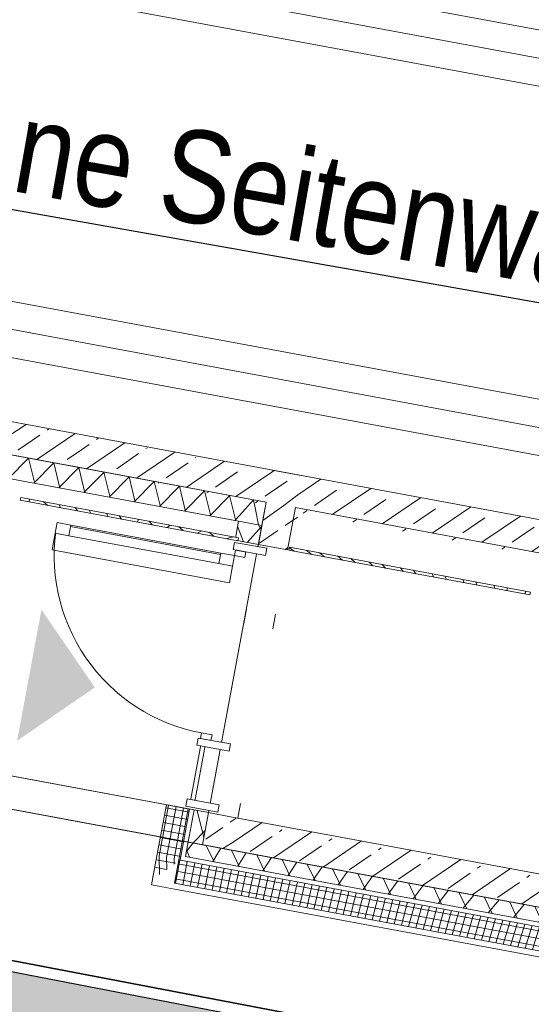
# Model space of a CAD drawing. Header units: metres. Extents: x 0 to 60282398, y -11592309 to 5708004.
# Tile 101 of 136: x 32353375.93 to 32353379.39, y 5707900.83 to 5707907.47. Entities that reach past the tile are written whole.
import ezdxf
from ezdxf import colors
from ezdxf.entities.mleader import LeaderData, LeaderLine
from ezdxf.math import Vec2, Vec3

# ---------------------------------------------------------------- set-up
doc = ezdxf.new("R2010")
doc.units = ezdxf.units.M
doc.header["$LTSCALE"] = 0.75
doc.set_wipeout_variables(frame=1)
doc.linetypes.add('10417023$0$#9_Achse', pattern=[1.6, 0.00254, -1.59746])
doc.layers.get('0').update_dxf_attribs({"linetype": 'CONTINUOUS'})
doc.layers.add('10414946$0$ST-LIN Parkplatz', color=7, linetype='CONTINUOUS')
doc.layers.add('10414946$0$ST-LIN-Gehweg', color=2, linetype='CONTINUOUS')
doc.layers.add('10414947$0$ST-Gehweg-Sol', color=7, linetype='CONTINUOUS', lineweight=0, true_color=0xffd7a8)
for name, color, linetype, lineweight in [('10417023$0$#9_002_GES I Übersicht Erdgeschoss_1_101_Wand Aussen.A', 7, 'CONTINUOUS', 25), ('10417023$0$#9_002_GES I Übersicht Erdgeschoss_1_102_Wand Innen.A', 7, 'CONTINUOUS', 25), ('10417023$0$#9_002_GES I Übersicht Erdgeschoss_1_115_Außentüren', 7, 'CONTINUOUS', 25), ('10417023$0$#9_002_GES I Übersicht Erdgeschoss_1_201_Aussenwandbekleidung.A', 7, 'CONTINUOUS', 25), ('10417023$0$#9_002_GES I Übersicht Erdgeschoss_1_430_Lüftung.US', 7, 'CONTINUOUS', 25), ('10417023$0$#9_002_GES I Übersicht Erdgeschoss_1_701_Grundstücksgrenze.A', 7, 'CONTINUOUS', 25), ('10417023$0$#9_002_GES I Übersicht Erdgeschoss_1_Neubau_101_Wand Aussen.A', 7, 'CONTINUOUS', 25), ('10417023$0$#9_002_GES I Übersicht Erdgeschoss_1_Neubau_102_Wand Innen.A', 7, 'CONTINUOUS', 25), ('10417023$0$#9_002_GES I Übersicht Erdgeschoss_1_Neubau_104_Decken.A', 7, 'CONTINUOUS', 25), ('10417023$0$#9_002_GES I Übersicht Erdgeschoss_1_Neubau_201_Aussenwandbekleidu', 7, 'CONTINUOUS', 25), ('10417023$0$#9_002_GES I Übersicht Erdgeschoss_1_Neubau_210_Wärmedämmung', 7, 'CONTINUOUS', 25), ('10417023$0$#9_002_GES I Übersicht Erdgeschoss_1_Neubau_602_Beschriftung 1_100', 7, 'CONTINUOUS', 25), ('10417023$0$Keine', 7, 'CONTINUOUS', 13)]:
    doc.layers.add(name, color=color, linetype=linetype, lineweight=lineweight)
doc.styles.add('10414946$0$ARIAL NARROW', font='ARIALN.TTF')
pattern_1 = [(44.99999999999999, (0, 0), (-0.1697056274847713, 0.1697056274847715), []), (44.99999999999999, (-0.08485281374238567, 0.08485281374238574), (-0.1697056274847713, 0.1697056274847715), [0.18, -0.05999999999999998])]
pattern_2 = [(-119.9999999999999, (0, 0), (-0.129903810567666, 0.07499999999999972), []), (-59.99999999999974, (0, 0), (0.1299038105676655, 0.0750000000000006), [])]
pattern_3 = [(134.9999999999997, (0, 0), (0.1060660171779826, 0.1060660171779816), []), (134.9999999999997, (-0.03535533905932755, -0.0353553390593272), (0.1060660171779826, 0.1060660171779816), [])]
pattern_4 = [(0, (0, 0), (0, 0.05), []), (90.0000000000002, (0, 0), (-0.05, 0), [])]

# ---------------------------------------------------------------- blocks, each defined once
blk = doc.blocks.new('10414947')
at = {"layer": '10414947$0$ST-Gehweg-Sol'}
h = blk.add_hatch(color=256, dxfattribs=at)
h.dxf.hatch_style = 1
edge = h.paths.add_edge_path()
edge.add_arc((32353333.97286278, 5707909.898001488), 4.00538949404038, 167.5224016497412, 259.0333335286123, ccw=False)
edge.add_line((32353330.06207836, 5707910.763397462), (32353330.08991054, 5707910.916025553))
edge.add_line((32353330.08991054, 5707910.916025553), (32353331.70067245, 5707910.64907873))
edge.add_line((32353331.70067245, 5707910.64907873), (32353335.02498274, 5707908.903565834))
edge.add_line((32353335.02498274, 5707908.903565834), (32353407.15213483, 5707895.033517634))
edge.add_line((32353407.15213483, 5707895.033517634), (32353413.70600617, 5707897.337334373))
edge.add_line((32353413.70600617, 5707897.337334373), (32353497.17578959, 5707881.286091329))
edge.add_line((32353497.17578959, 5707881.286091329), (32353499.70410517, 5707880.188862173))
edge.add_line((32353499.70410517, 5707880.188862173), (32353502.93879142, 5707877.835765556))
edge.add_line((32353502.93879142, 5707877.835765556), (32353505.46710699, 5707876.738536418))
edge.add_line((32353505.46710699, 5707876.738536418), (32353517.00528605, 5707874.519743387))
edge.add_line((32353517.00528605, 5707874.519743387), (32353517.76447093, 5707870.592196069))
edge.add_line((32353517.76447093, 5707870.592196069), (32353512.26571349, 5707871.646148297))
edge.add_line((32353512.26571349, 5707871.646148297), (32353512.67312597, 5707873.771762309))
edge.add_line((32353512.67312597, 5707873.771762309), (32353508.26008633, 5707874.652828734))
edge.add_line((32353508.26008633, 5707874.652828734), (32353507.84615755, 5707872.493248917))
edge.add_line((32353507.84615755, 5707872.493248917), (32353503.30254498, 5707873.364127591))
edge.add_arc((32353488.08709003, 5707793.979973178), 80.82916578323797, 79.14978489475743, 81.99465327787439)
edge.add_line((32353499.34380503, 5707874.021464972), (32353499.76791721, 5707876.234207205))
edge.add_line((32353499.76791721, 5707876.234207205), (32353495.83942623, 5707876.987173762))
edge.add_line((32353495.83942623, 5707876.987173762), (32353495.37152305, 5707874.545958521))
edge.add_line((32353495.37152305, 5707874.545958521), (32353488.26755707, 5707875.49021155))
edge.add_line((32353488.26755707, 5707875.49021155), (32353488.81466561, 5707878.344668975))
edge.add_line((32353488.81466561, 5707878.344668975), (32353475.56727294, 5707880.883772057))
edge.add_line((32353475.56727294, 5707880.883772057), (32353475.00712598, 5707877.961330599))
edge.add_line((32353475.00712598, 5707877.961330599), (32353470.59449997, 5707878.807102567))
edge.add_line((32353470.59449997, 5707878.807102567), (32353471.15463692, 5707881.72953379))
edge.add_line((32353471.15463692, 5707881.72953379), (32353468.20826868, 5707882.294258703))
edge.add_line((32353468.20826868, 5707882.294258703), (32353467.64812546, 5707879.371836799))
edge.add_line((32353467.64812546, 5707879.371836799), (32353462.60924585, 5707880.337643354))
edge.add_line((32353462.60924585, 5707880.337643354), (32353463.16937873, 5707883.260053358))
edge.add_line((32353463.16937873, 5707883.260053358), (32353460.2230105, 5707883.824778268))
edge.add_line((32353460.2230105, 5707883.824778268), (32353459.66624525, 5707880.919938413))
edge.add_arc((32353463.524558, 5707896.96932498), 16.50664673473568, 250.35219382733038, 256.4824628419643, ccw=False)
edge.add_line((32353457.97440466, 5707881.423740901), (32353455.61443449, 5707882.266310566))
edge.add_line((32353455.61443449, 5707882.266310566), (32353456.07041998, 5707884.645556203))
edge.add_line((32353456.07041998, 5707884.645556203), (32353452.14193103, 5707885.398533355))
edge.add_line((32353452.14193103, 5707885.398533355), (32353451.76436388, 5707883.434494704))
edge.add_line((32353451.76436388, 5707883.434494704), (32353446.20782556, 5707884.499521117))
edge.add_line((32353446.20782556, 5707884.499521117), (32353446.58431432, 5707886.46376749))
edge.add_line((32353446.58431432, 5707886.46376749), (32353443.63794753, 5707887.028499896))
edge.add_line((32353443.63794753, 5707887.028499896), (32353443.26145916, 5707885.064255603))
edge.add_line((32353443.26145916, 5707885.064255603), (32353438.66333801, 5707885.945580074))
edge.add_line((32353438.66333801, 5707885.945580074), (32353439.03982688, 5707887.909826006))
edge.add_line((32353439.03982688, 5707887.909826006), (32353436.09346017, 5707888.474558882))
edge.add_line((32353436.09346017, 5707888.474558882), (32353435.71697158, 5707886.510314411))
edge.add_line((32353435.71697158, 5707886.510314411), (32353430.15920767, 5707887.572673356))
edge.add_line((32353430.15920767, 5707887.572673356), (32353430.53524183, 5707889.539907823))
edge.add_line((32353430.53524183, 5707889.539907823), (32353426.60675288, 5707890.292884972))
edge.add_line((32353426.60675288, 5707890.292884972), (32353426.15070342, 5707887.913549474))
edge.add_line((32353426.15070342, 5707887.913549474), (32353423.64644856, 5707888.00337013))
edge.add_arc((32353424.238172, 5707904.500881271), 16.50811953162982, 259.1496618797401, 267.9458278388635, ccw=False)
edge.add_line((32353421.13061348, 5707888.287889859), (32353363.36529639, 5707899.359819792))
edge.add_arc((32353408.48210951, 5708134.746697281), 239.6716689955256, 256.456365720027, 259.14966177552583, ccw=False)
edge.add_arc((32353274.67359528, 5707595.429255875), 316.0071040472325, 75.76971239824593, 78.90028973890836)
edge.add_line((32353335.51033626, 5707905.525016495), (32353333.21088601, 5707905.965758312))
at = {"layer": '10414947$0$ST-Gehweg-Sol', "flags": 128}
blk.add_lwpolyline([(32353439.03982688, 5707887.909826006), (32353436.09346017, 5707888.474558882), (32353435.71697158, 5707886.510314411), (32353430.15920767, 5707887.572673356), (32353430.53524183, 5707889.539907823), (32353426.60675288, 5707890.292884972), (32353426.15070342, 5707887.913549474), (32353423.64644856, 5707888.00337013, -0.03839937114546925), (32353421.13061348, 5707888.287889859), (32353363.36529639, 5707899.359819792, -0.01175226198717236), (32353352.35440415, 5707901.739852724, 0.01366057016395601), (32353335.51033626, 5707905.525016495), (32353333.21088601, 5707905.965758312, -0.4219586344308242), (32353330.06207836, 5707910.763397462), (32353330.08991054, 5707910.916025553), (32353331.70067245, 5707910.64907873), (32353335.02498274, 5707908.903565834), (32353407.15213483, 5707895.033517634), (32353413.70600617, 5707897.337334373), (32353497.17578959, 5707881.286091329)], format="xyb", dxfattribs=at)
blk = doc.blocks.new('10417023$0$#9_MKO_LP5_ARC_GES_UP_00_002_P_G_modell (3D)')
at = {"layer": '10417023$0$#9_002_GES I Übersicht Erdgeschoss_1_101_Wand Aussen.A', "linetype": 'Continuous', "lineweight": 5, "true_color": 0xff0000}
h = blk.add_hatch(dxfattribs=at)
h.set_pattern_fill('#9_BETON__STAHLBETON_0001', color=1, style=0, pattern_type=2)
h.set_pattern_definition(pattern_1)
h.paths.add_polyline_path([(-32353464.33424041, -5707812.52957689), (-32353464.33424019, -5707812.74957689), (-32353464.13424041, -5707812.52957689)])
h = blk.add_hatch(dxfattribs=at)
h.set_pattern_fill('#9_BETON__STAHLBETON_0001', color=1, style=0, pattern_type=2)
h.set_pattern_definition(pattern_1)
h.paths.add_polyline_path([(-32353464.13424041, -5707812.52957689), (-32353464.33424009, -5707812.74957689), (-32353464.1342402, -5707812.74957689)])
h = blk.add_hatch(dxfattribs=at)
h.set_pattern_fill('#9_BETON__STAHLBETON_0001', color=1, style=0, pattern_type=2)
h.set_pattern_definition(pattern_1)
h.paths.add_polyline_path([(-32353460.53922799, -5707812.529576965), (-32353464.13424041, -5707812.529576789), (-32353464.13424006, -5707812.74957689), (-32353460.53922799, -5707812.74957689)])
at = {"layer": '10417023$0$#9_002_GES I Übersicht Erdgeschoss_1_102_Wand Innen.A', "linetype": 'Continuous', "lineweight": 5, "true_color": 0xff0000}
h = blk.add_hatch(dxfattribs=at)
h.set_pattern_fill('#9_BETON__STAHLBETON_0001', color=1, style=0, pattern_type=2)
h.set_pattern_definition(pattern_1)
h.paths.add_polyline_path([(-32353464.13424272, -5707810.17957689), (-32353464.33424272, -5707810.17957689), (-32353464.33424251, -5707810.39957689), (-32353464.13424251, -5707810.39957689)])
h = blk.add_hatch(dxfattribs=at)
h.set_pattern_fill('#9_BETON__STAHLBETON_0001', color=1, style=0, pattern_type=2)
h.set_pattern_definition(pattern_1)
h.paths.add_polyline_path([(-32353464.33424251, -5707810.39957689), (-32353464.33424222, -5707810.68958051), (-32353464.13424223, -5707810.689580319), (-32353464.13424251, -5707810.39957689)])
at = {"layer": '10417023$0$#9_002_GES I Übersicht Erdgeschoss_1_201_Aussenwandbekleidung.A', "linetype": 'Continuous', "lineweight": 5, "true_color": 0xff0000}
h = blk.add_hatch(dxfattribs=at)
h.set_pattern_fill('#9_DÄMMUNG__WEICH_0001', color=1, style=0, pattern_type=2)
h.set_pattern_definition(pattern_2)
h.paths.add_polyline_path([(-32353464.33422799, -5707810.39957689), (-32353464.49422799, -5707810.39957689), (-32353464.49422799, -5707810.55957689)])
h = blk.add_hatch(dxfattribs=at)
h.set_pattern_fill('#9_DÄMMUNG__WEICH_0001', color=1, style=0, pattern_type=2)
h.set_pattern_definition(pattern_2)
h.paths.add_polyline_path([(-32353464.49422799, -5707810.55957689), (-32353464.33422799, -5707810.55957689), (-32353464.33422799, -5707810.39957689)])
h = blk.add_hatch(dxfattribs=at)
h.set_pattern_fill('#9_DÄMMUNG__WEICH_0001', color=1, style=0, pattern_type=2)
h.set_pattern_definition(pattern_2)
h.paths.add_polyline_path([(-32353464.49422799, -5707810.55957689), (-32353464.49422799, -5707810.689580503), (-32353464.33422799, -5707810.689580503), (-32353464.33422799, -5707810.55957689)])
h = blk.add_hatch(dxfattribs=at)
h.set_pattern_fill('#9_METALL__STAHL_0001', color=1, style=0, pattern_type=2)
h.set_pattern_definition(pattern_3)
h.paths.add_polyline_path([(-32353462.47037636, -5707810.669580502), (-32353464.12424251, -5707810.669580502), (-32353464.12424251, -5707810.689580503), (-32353462.47037636, -5707810.689580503)])
h = blk.add_hatch(dxfattribs=at)
h.set_pattern_fill('#9_DÄMMUNG__WEICH_0001', color=1, style=0, pattern_type=2)
h.set_pattern_definition(pattern_2)
h.paths.add_polyline_path([(-32353464.33423393, -5707812.74957689), (-32353464.33423393, -5707812.52957689), (-32353464.43423393, -5707812.52957689), (-32353464.43423393, -5707812.74957689)])
at = {"layer": '10417023$0$#9_002_GES I Übersicht Erdgeschoss_1_Neubau_102_Wand Innen.A', "linetype": 'Continuous', "lineweight": 5, "true_color": 0xff0000}
h = blk.add_hatch(dxfattribs=at)
h.set_pattern_fill('#9_BETON__STAHLBETON_0001', color=1, style=0, pattern_type=2)
h.set_pattern_definition(pattern_1)
h.paths.add_polyline_path([(-32353468.74423227, -5707810.39957689), (-32353465.624228, -5707810.39957689), (-32353465.624228, -5707810.17957689), (-32353468.74423227, -5707810.17957689)])
h = blk.add_hatch(dxfattribs=at)
h.set_pattern_fill('#9_BETON__STAHLBETON_0001', color=1, style=0, pattern_type=2)
h.set_pattern_definition(pattern_1)
h.paths.add_polyline_path([(-32353464.33424272, -5707810.17957689), (-32353465.624228, -5707810.17957689), (-32353465.624228, -5707810.39957689), (-32353464.33424251, -5707810.39957689)])
h = blk.add_hatch(dxfattribs=at)
h.set_pattern_fill('#9_BETON__STAHLBETON_0001', color=1, style=0, pattern_type=2)
h.set_pattern_definition(pattern_1)
h.paths.add_polyline_path([(-32353460.78922816, -5707810.17957689), (-32353464.13424272, -5707810.17957689), (-32353464.13424251, -5707810.39957689), (-32353460.78922816, -5707810.39957689)])
at = {"layer": '10417023$0$#9_002_GES I Übersicht Erdgeschoss_1_Neubau_201_Aussenwandbekleidu', "linetype": 'Continuous', "lineweight": 5, "true_color": 0xff0000}
h = blk.add_hatch(dxfattribs=at)
h.set_pattern_fill('#9_DÄMMUNG__WEICH_0001', color=1, style=0, pattern_type=2)
h.set_pattern_definition(pattern_2)
h.paths.add_polyline_path([(-32353464.49422799, -5707810.39957689), (-32353468.84381513, -5707810.39957689), (-32353468.84381513, -5707810.55957689), (-32353464.49422799, -5707810.55957689)])
at = {"layer": '10417023$0$#9_002_GES I Übersicht Erdgeschoss_1_101_Wand Aussen.A', "color": 1, "linetype": 'Continuous', "lineweight": 18, "true_color": 0xff0000}
for p, q in [((-32353460.539228, -5707812.52957689), (-32353464.13424041, -5707812.52957689)), ((-32353464.33424019, -5707812.74957689), (-32353460.53922799, -5707812.74957689))]:
    blk.add_line(p, q, dxfattribs=at)
at = {"layer": '10417023$0$#9_002_GES I Übersicht Erdgeschoss_1_102_Wand Innen.A', "color": 1, "linetype": 'Continuous', "lineweight": 18, "true_color": 0xff0000}
for p, q in [((-32353464.33424251, -5707810.39957689), (-32353464.33424222, -5707810.689580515)), ((-32353464.13424223, -5707810.689580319), (-32353464.13424251, -5707810.39957689)), ((-32353464.18424224, -5707810.689581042), (-32353464.33424241, -5707810.689581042)), ((-32353464.13424218, -5707810.689579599), (-32353464.18424224, -5707810.689581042)), ((-32353464.18424079, -5707812.529577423), (-32353464.33424097, -5707812.529577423)), ((-32353464.33424041, -5707812.529577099), (-32353464.33424019, -5707812.74957689)), ((-32353464.13424074, -5707812.529577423), (-32353464.18424079, -5707812.529577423))]:
    blk.add_line(p, q, dxfattribs=at)
at = {"layer": '10417023$0$#9_002_GES I Übersicht Erdgeschoss_1_102_Wand Innen.A', "color": 1, "linetype": '10417023$0$#9_Achse', "lineweight": 13, "true_color": 0xff0000}
for p, q in [((-32353464.33424097, -5707812.529577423), (-32353464.33424241, -5707810.689581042)), ((-32353464.13424074, -5707812.529577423), (-32353464.13424218, -5707810.689579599))]:
    blk.add_line(p, q, dxfattribs=at)
at = {"layer": '10417023$0$#9_002_GES I Übersicht Erdgeschoss_1_102_Wand Innen.A', "color": 1, "linetype": 'Continuous', "lineweight": 13, "true_color": 0xff0000}
for p, q in [((-32353464.18424224, -5707810.689581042), (-32353464.33424241, -5707810.689581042)), ((-32353464.13424218, -5707810.689579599), (-32353464.18424224, -5707810.689581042)), ((-32353464.13424218, -5707810.689579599), (-32353464.18424224, -5707810.689581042)), ((-32353464.18424079, -5707812.529577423), (-32353464.33424097, -5707812.529577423)), ((-32353464.13424074, -5707812.529577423), (-32353464.18424079, -5707812.529577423)), ((-32353464.13424074, -5707812.529577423), (-32353464.18424079, -5707812.529577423))]:
    blk.add_line(p, q, dxfattribs=at)
at = {"layer": '10417023$0$#9_002_GES I Übersicht Erdgeschoss_1_115_Außentüren', "color": 1, "linetype": 'Continuous', "lineweight": 13, "true_color": 0xff0000, "flags": 128}
blk.add_lwpolyline([(-32353465.69668609, -5707810.864579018), (-32353465.69668609, -5707810.979048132), (-32353464.4791561, -5707810.979048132), (-32353464.4791561, -5707810.864579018)], dxfattribs=at)
at = {"layer": '10417023$0$#9_002_GES I Übersicht Erdgeschoss_1_201_Aussenwandbekleidung.A', "color": 1, "linetype": 'Continuous', "lineweight": 18, "true_color": 0xff0000}
for p, q in [((-32353464.33422799, -5707810.39957689), (-32353464.49422799, -5707810.39957689)), ((-32353464.33422799, -5707810.689580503), (-32353464.33422799, -5707810.39957689)), ((-32353464.49422799, -5707810.55957689), (-32353464.49422799, -5707810.689580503)), ((-32353464.49422799, -5707810.689580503), (-32353464.33422799, -5707810.689580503)), ((-32353462.47037636, -5707810.669580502), (-32353464.12424251, -5707810.669580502)), ((-32353464.12424251, -5707810.669580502), (-32353464.12424251, -5707810.689580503)), ((-32353464.12424251, -5707810.689580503), (-32353462.47037636, -5707810.689580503)), ((-32353462.47037636, -5707810.689580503), (-32353462.47037636, -5707810.669580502)), ((-32353464.33423393, -5707812.52957689), (-32353464.43423393, -5707812.52957689)), ((-32353464.43423393, -5707812.52957689), (-32353464.43423393, -5707812.74957689)), ((-32353464.33423393, -5707812.74957689), (-32353464.33423393, -5707812.52957689)), ((-32353460.53922807, -5707812.74957689), (-32353464.33423393, -5707812.74957689))]:
    blk.add_line(p, q, dxfattribs=at)
at = {"layer": '10417023$0$#9_002_GES I Übersicht Erdgeschoss_1_430_Lüftung.US', "color": 1, "linetype": 'Continuous', "true_color": 0xff0000}
blk.add_solid([(-32353468.16725466, -5707795.479604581), (-32353468.61729288, -5707795.479604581), (-32353468.16725466, -5707809.945591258), (-32353468.61729288, -5707809.945591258)], dxfattribs=at)
at = {"layer": '10417023$0$#9_002_GES I Übersicht Erdgeschoss_1_Neubau_101_Wand Aussen.A', "color": 1, "linetype": 'Continuous', "lineweight": 13, "true_color": 0xff0000}
blk.add_line((-32353464.33423393, -5707812.74957689), (-32353464.33423393, -5707812.52957689), dxfattribs=at)
at = {"layer": '10417023$0$#9_002_GES I Übersicht Erdgeschoss_1_Neubau_102_Wand Innen.A', "color": 1, "linetype": 'Continuous', "lineweight": 18, "true_color": 0xff0000}
for p, q in [((-32353465.624228, -5707810.17957689), (-32353468.74423227, -5707810.17957689)), ((-32353460.78922816, -5707810.17957689), (-32353465.624228, -5707810.17957689)), ((-32353464.13424218, -5707810.179577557), (-32353464.33424241, -5707810.179577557)), ((-32353468.74423227, -5707810.39957689), (-32353465.624228, -5707810.39957689)), ((-32353465.624228, -5707810.39957689), (-32353464.33424251, -5707810.39957689)), ((-32353464.13424251, -5707810.39957689), (-32353460.78922816, -5707810.39957689))]:
    blk.add_line(p, q, dxfattribs=at)
at = {"layer": '10417023$0$#9_002_GES I Übersicht Erdgeschoss_1_Neubau_104_Decken.A', "color": 1, "linetype": 'Continuous', "lineweight": 13, "true_color": 0xff0000}
for p, q in [((-32353460.80422817, -5707806.931024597), (-32353468.7292324, -5707806.931024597)), ((-32353460.80422817, -5707807.117524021), (-32353468.7292324, -5707807.117524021)), ((-32353460.80422817, -5707807.304023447), (-32353468.7292324, -5707807.304023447)), ((-32353460.80422817, -5707808.156025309), (-32353468.7292324, -5707808.156025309)), ((-32353460.80422817, -5707808.342524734), (-32353468.7292324, -5707808.342524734)), ((-32353460.80422817, -5707808.529024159), (-32353468.7292324, -5707808.529024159)), ((-32353460.80422817, -5707809.381026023), (-32353468.7292324, -5707809.381026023)), ((-32353460.80422817, -5707809.567525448), (-32353468.7292324, -5707809.567525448)), ((-32353460.80422817, -5707809.754024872), (-32353468.7292324, -5707809.754024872))]:
    blk.add_line(p, q, dxfattribs=at)
at = {"layer": '10417023$0$#9_002_GES I Übersicht Erdgeschoss_1_Neubau_104_Decken.A', "color": 1, "linetype": 'Continuous', "lineweight": 13, "true_color": 0xff0000, "flags": 128}
blk.add_lwpolyline([(-32353460.539228, -5707797.304576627), (-32353468.96423227, -5707797.304576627), (-32353468.96423227, -5707810.39957689), (-32353464.33422799, -5707810.39957689), (-32353464.33422799, -5707812.749576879), (-32353442.50422801, -5707812.74957689), (-32353442.504228, -5707790.55957689), (-32353451.27397855, -5707790.559574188), (-32353451.27397855, -5707797.22957689), (-32353452.624228, -5707797.22957689), (-32353452.624228, -5707807.119576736), (-32353460.539228, -5707807.119576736)], close=True, dxfattribs=at)
at = {"layer": '10417023$0$#9_002_GES I Übersicht Erdgeschoss_1_Neubau_201_Aussenwandbekleidu', "color": 1, "linetype": 'Continuous', "lineweight": 18, "true_color": 0xff0000}
for p, q in [((-32353464.49422799, -5707810.39957689), (-32353468.84381513, -5707810.39957689)), ((-32353468.84381513, -5707810.55957689), (-32353464.49422799, -5707810.55957689))]:
    blk.add_line(p, q, dxfattribs=at)
at = {"layer": '10417023$0$#9_002_GES I Übersicht Erdgeschoss_1_Neubau_210_Wärmedämmung', "color": 1, "linetype": 'Continuous', "lineweight": 13, "true_color": 0xff0000}
for p, q in [((-32353464.33424251, -5707810.39957689), (-32353468.88423127, -5707810.39957689)), ((-32353464.33424235, -5707810.55957689), (-32353464.33424251, -5707810.39957689)), ((-32353468.88423127, -5707810.55957689), (-32353464.33424235, -5707810.55957689))]:
    blk.add_line(p, q, dxfattribs=at)
at = {"layer": '10417023$0$#9_002_GES I Übersicht Erdgeschoss_1_Neubau_210_Wärmedämmung', "color": 1, "linetype": 'Continuous', "lineweight": 13, "true_color": 0xff0000, "flags": 128}
blk.add_lwpolyline([(-32353468.74423227, -5707812.52957689), (-32353464.33422799, -5707812.52957689), (-32353464.33422799, -5707810.399576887), (-32353468.74423227, -5707810.399576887)], close=True, dxfattribs=at)
at = {"layer": '10417023$0$#9_002_GES I Übersicht Erdgeschoss_1_Neubau_602_Beschriftung 1_100', "color": 1, "linetype": 'Continuous', "true_color": 0xff0000}
blk.add_solid([(-32353465.69313214, -5707811.389145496), (-32353465.69313214, -5707812.289145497), (-32353465.24313214, -5707811.839145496)], dxfattribs=at)
at = {"color": 1, "linetype": 'Continuous', "lineweight": 5, "true_color": 0xff0000}
blk.add_wipeout([(-32353464.474239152, -5707812.87957689), (-32353464.474229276, -5707812.529581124), (-32353464.62422928, -5707812.52957689), (-32353464.62423915, -5707812.87957689)], dxfattribs=at).dxf.layer = '10417023$0$#9_002_GES I Übersicht Erdgeschoss_1_Neubau_201_Aussenwandbekleidu'
at = {"layer": '10417023$0$#9_002_GES I Übersicht Erdgeschoss_1_Neubau_101_Wand Aussen.A', "color": 1, "linetype": 'Continuous', "lineweight": 13, "true_color": 0xff0000}
for p, q in [((-32353464.33423393, -5707812.52957689), (-32353468.74423227, -5707812.52957689)), ((-32353468.74423227, -5707812.74957689), (-32353464.33423393, -5707812.74957689))]:
    blk.add_line(p, q, dxfattribs=at)
at = {"layer": '10417023$0$#9_002_GES I Übersicht Erdgeschoss_1_Neubau_104_Decken.A', "color": 1, "linetype": 'Continuous', "lineweight": 13, "true_color": 0xff0000, "flags": 128}
blk.add_lwpolyline([(-32353468.9644006, -5707812.749292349), (-32353468.96423227, -5707810.39957689), (-32353468.96423227, -5707807.119576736), (-32353468.96423227, -5707797.22957689), (-32353468.96423227, -5707790.55957689), (-32353454.47117382, -5707790.55957689), (-32353442.504228, -5707790.559574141), (-32353442.504228, -5707812.74957689)], close=True, dxfattribs=at)
at = {"layer": '10417023$0$#9_002_GES I Übersicht Erdgeschoss_1_Neubau_201_Aussenwandbekleidu', "color": 1, "linetype": 'Continuous', "lineweight": 13, "true_color": 0xff0000}
for p, q in [((-32353464.62422927, -5707812.52957689), (-32353464.62423915, -5707812.87957689)), ((-32353464.47422928, -5707812.529581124), (-32353464.62422927, -5707812.52957689)), ((-32353464.47423916, -5707812.87957689), (-32353464.47422928, -5707812.529581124))]:
    blk.add_line(p, q, dxfattribs=at)
at = {"layer": '10417023$0$#9_002_GES I Übersicht Erdgeschoss_1_Neubau_201_Aussenwandbekleidu', "color": 1, "linetype": 'Continuous', "lineweight": 18, "true_color": 0xff0000}
blk.add_line((-32353464.62422903, -5707812.529582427), (-32353464.46422902, -5707812.529586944), dxfattribs=at)
at = {"color": 1, "linetype": 'Continuous', "lineweight": 5, "true_color": 0xff0000}
for points, layer in [([(-32353464.474228, -5707810.6695805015), (-32353465.96925197, -5707810.6695805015), (-32353465.96925197, -5707810.689580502), (-32353464.474228, -5707810.689580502)], '10417023$0$#9_002_GES I Übersicht Erdgeschoss_1_201_Aussenwandbekleidung.A'), ([(-32353464.62423916, -5707812.879576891), (-32353464.624244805, -5707813.079576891), (-32353464.474239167, -5707812.879576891)], '10417023$0$#9_002_GES I Übersicht Erdgeschoss_1_Neubau_201_Aussenwandbekleidu')]:
    blk.add_wipeout(points, dxfattribs=at).dxf.layer = layer
at = {"layer": '10417023$0$#9_002_GES I Übersicht Erdgeschoss_1_201_Aussenwandbekleidung.A', "linetype": 'Continuous', "lineweight": 5, "true_color": 0xff0000}
h = blk.add_hatch(dxfattribs=at)
h.set_pattern_fill('#9_METALL__STAHL_0001', color=1, style=0, pattern_type=2)
h.set_pattern_definition(pattern_3)
h.paths.add_polyline_path([(-32353464.47422799, -5707810.669580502), (-32353465.96925197, -5707810.669580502), (-32353465.96925197, -5707810.689580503), (-32353464.47422799, -5707810.689580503)])
at = {"layer": '10417023$0$#9_002_GES I Übersicht Erdgeschoss_1_201_Aussenwandbekleidung.A', "color": 1, "linetype": 'Continuous', "lineweight": 13, "true_color": 0xff0000}
for p, q in [((-32353464.47422799, -5707810.669580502), (-32353465.96925197, -5707810.669580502)), ((-32353465.96925197, -5707810.669580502), (-32353465.96925197, -5707810.689580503)), ((-32353465.96925197, -5707810.689580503), (-32353464.47422799, -5707810.689580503)), ((-32353464.47422799, -5707810.689580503), (-32353464.47422799, -5707810.669580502))]:
    blk.add_line(p, q, dxfattribs=at)
at = {"layer": '10417023$0$#9_002_GES I Übersicht Erdgeschoss_1_201_Aussenwandbekleidung.A', "color": 1, "linetype": 'Continuous', "lineweight": 18, "true_color": 0xff0000}
for p, q in [((-32353464.47422799, -5707810.669580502), (-32353465.96925197, -5707810.669580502)), ((-32353465.96925197, -5707810.669580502), (-32353465.96925197, -5707810.689580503)), ((-32353465.96925197, -5707810.689580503), (-32353464.47422799, -5707810.689580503)), ((-32353464.47422799, -5707810.689580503), (-32353464.47422799, -5707810.669580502))]:
    blk.add_line(p, q, dxfattribs=at)
at = {"color": 1, "linetype": 'Continuous', "lineweight": 5, "true_color": 0xff0000}
blk.add_wipeout([(-32353464.4742448, -5707813.079576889), (-32353460.699244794, -5707813.07957689), (-32353460.699244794, -5707812.87957689), (-32353464.47423916, -5707812.879576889)], dxfattribs=at).dxf.layer = '10417023$0$#9_002_GES I Übersicht Erdgeschoss_1_Neubau_201_Aussenwandbekleidu'
at = {"layer": '10417023$0$#9_002_GES I Übersicht Erdgeschoss_1_201_Aussenwandbekleidung.A', "linetype": 'Continuous', "lineweight": 5, "true_color": 0xff0000}
h = blk.add_hatch(dxfattribs=at)
h.set_pattern_fill('#9_DÄMMUNG__WEICH_0001', color=1, style=0, pattern_type=2)
h.set_pattern_definition(pattern_2)
h.paths.add_polyline_path([(-32353464.43423393, -5707812.74957689), (-32353464.43423393, -5707812.84957689), (-32353464.33423393, -5707812.74957689)])
h = blk.add_hatch(dxfattribs=at)
h.set_pattern_fill('#9_DÄMMUNG__WEICH_0001', color=1, style=0, pattern_type=2)
h.set_pattern_definition(pattern_2)
h.paths.add_polyline_path([(-32353464.43423393, -5707812.84957689), (-32353464.33423393, -5707812.84957689), (-32353464.33423393, -5707812.74957689)])
h = blk.add_hatch(dxfattribs=at)
h.set_pattern_fill('#9_DÄMMUNG__WEICH_0001', color=1, style=0, pattern_type=2)
h.set_pattern_definition(pattern_2)
h.paths.add_polyline_path([(-32353464.33423393, -5707812.84957689), (-32353460.53922807, -5707812.84957689), (-32353460.53922807, -5707812.74957689), (-32353464.33423393, -5707812.74957689)])
at = {"layer": '10417023$0$#9_002_GES I Übersicht Erdgeschoss_1_201_Aussenwandbekleidung.A', "color": 1, "linetype": 'Continuous', "lineweight": 18, "true_color": 0xff0000}
for q in [(-32353464.43423393, -5707812.74957689), (-32353460.53922807, -5707812.84957689)]:
    blk.add_line((-32353464.43423393, -5707812.84957689), q, dxfattribs=at)
at = {"color": 1, "linetype": 'Continuous', "lineweight": 5, "true_color": 0xff0000}
blk.add_wipeout([(-32353464.474239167, -5707812.879576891), (-32353464.624244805, -5707813.079576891), (-32353464.47424481, -5707813.079576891)], dxfattribs=at).dxf.layer = '10417023$0$#9_002_GES I Übersicht Erdgeschoss_1_Neubau_201_Aussenwandbekleidu'
at = {"layer": '10417023$0$#9_002_GES I Übersicht Erdgeschoss_1_Neubau_201_Aussenwandbekleidu', "linetype": 'Continuous', "lineweight": 5, "true_color": 0xff0000}
h = blk.add_hatch(dxfattribs=at)
h.set_pattern_fill('#9_BETON__FERTIGTEIL_0001', color=1, style=0, pattern_type=2)
h.set_pattern_definition(pattern_4)
h.paths.add_polyline_path([(-32353464.46423891, -5707812.879576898), (-32353464.46422902, -5707812.529586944), (-32353464.62422903, -5707812.529582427), (-32353464.62423891, -5707812.879576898)])
h = blk.add_hatch(dxfattribs=at)
h.set_pattern_fill('#9_BETON__FERTIGTEIL_0001', color=1, style=0, pattern_type=2)
h.set_pattern_definition(pattern_4)
h.paths.add_polyline_path([(-32353464.62424342, -5707813.039576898), (-32353464.46423891, -5707812.879576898), (-32353464.62423891, -5707812.879576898)])
h = blk.add_hatch(dxfattribs=at)
h.set_pattern_fill('#9_BETON__FERTIGTEIL_0001', color=1, style=0, pattern_type=2)
h.set_pattern_definition(pattern_4)
h.paths.add_polyline_path([(-32353460.5392614, -5707812.879576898), (-32353464.47423916, -5707812.879576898), (-32353464.47424367, -5707813.039576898), (-32353460.5392614, -5707813.039576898)])
at = {"layer": '10417023$0$#9_002_GES I Übersicht Erdgeschoss_1_701_Grundstücksgrenze.A', "color": 1, "linetype": 'Continuous', "lineweight": 35, "true_color": 0xff0000, "flags": 128}
blk.add_lwpolyline([(-32353511.47268937, -5707768.718078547), (-32353510.58466005, -5707813.546075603), (-32353471.71535595, -5707813.720027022), (-32353425.53849031, -5707813.961117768)], dxfattribs=at)
at = {"layer": '10417023$0$#9_002_GES I Übersicht Erdgeschoss_1_Neubau_201_Aussenwandbekleidu', "color": 1, "linetype": 'Continuous', "lineweight": 18, "true_color": 0xff0000}
for p, q in [((-32353464.62422903, -5707812.529582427), (-32353464.62423891, -5707812.879576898)), ((-32353464.46423891, -5707812.879576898), (-32353464.46422902, -5707812.529586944)), ((-32353464.62424342, -5707813.039576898), (-32353464.62423891, -5707812.879576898)), ((-32353464.47423916, -5707812.879576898), (-32353464.47424367, -5707813.039576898)), ((-32353460.5392614, -5707812.879576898), (-32353464.47423916, -5707812.879576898)), ((-32353464.47424367, -5707813.039576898), (-32353460.5392614, -5707813.039576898))]:
    blk.add_line(p, q, dxfattribs=at)
at = {"layer": '10417023$0$#9_002_GES I Übersicht Erdgeschoss_1_Neubau_201_Aussenwandbekleidu', "color": 1, "linetype": 'Continuous', "lineweight": 13, "true_color": 0xff0000}
for p, q in [((-32353464.6242448, -5707813.07957689), (-32353464.62423915, -5707812.87957689)), ((-32353460.69924479, -5707812.879576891), (-32353464.47423916, -5707812.87957689)), ((-32353464.6242448, -5707813.07957689), (-32353460.69924479, -5707813.079576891))]:
    blk.add_line(p, q, dxfattribs=at)
at = {"color": 1, "linetype": 'Continuous', "lineweight": 5, "true_color": 0xff0000}
for points in [[(-32353464.573227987, -5707810.86457905), (-32353464.573227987, -5707810.792579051), (-32353465.60217394, -5707810.792579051), (-32353465.60217394, -5707810.86457905)], [(-32353464.46922799, -5707812.077525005), (-32353464.46922799, -5707812.484576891), (-32353464.439227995, -5707812.484576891), (-32353464.439227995, -5707812.077525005)]]:
    blk.add_wipeout(points, dxfattribs=at).dxf.layer = '10417023$0$#9_002_GES I Übersicht Erdgeschoss_1_115_Außentüren'
at = {"layer": '10417023$0$#9_002_GES I Übersicht Erdgeschoss_1_115_Außentüren', "color": 1, "linetype": 'Continuous', "lineweight": 13, "true_color": 0xff0000}
for p, q in [((-32353464.57322782, -5707810.792579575), (-32353465.60217374, -5707810.792579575)), ((-32353464.57322782, -5707810.802579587), (-32353465.60217374, -5707810.802579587)), ((-32353464.57322782, -5707810.864579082), (-32353465.60217374, -5707810.864579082))]:
    blk.add_line(p, q, dxfattribs=at)
at = {"layer": '10417023$0$#9_002_GES I Übersicht Erdgeschoss_1_115_Außentüren', "color": 1, "linetype": 'Continuous', "lineweight": 13, "true_color": 0xff0000, "flags": 128}
for points in [[(-32353464.57322799, -5707810.86457905), (-32353465.60217394, -5707810.86457905), (-32353465.60217394, -5707810.792579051), (-32353464.57322799, -5707810.792579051)], [(-32353464.46922799, -5707812.077525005), (-32353464.43922799, -5707812.077525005), (-32353464.43922799, -5707812.484576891), (-32353464.46922799, -5707812.484576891)]]:
    blk.add_lwpolyline(points, close=True, dxfattribs=at)
at = {"layer": '10417023$0$#9_002_GES I Übersicht Erdgeschoss_1_115_Außentüren', "color": 1, "linetype": 'Continuous', "lineweight": 13, "true_color": 0xff0000}
blk.add_arc((-32353464.479228, -5707810.792579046), 1.216945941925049, 179.9999998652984, 270.0000001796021, dxfattribs=at)
at = {"color": 1, "linetype": 'Continuous', "lineweight": 5, "true_color": 0xff0000}
for points in [[(-32353465.602173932, -5707810.864579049), (-32353465.602173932, -5707810.79257905), (-32353465.696173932, -5707810.79257905), (-32353465.696173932, -5707810.864579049)], [(-32353464.47922799, -5707810.864579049), (-32353464.47922799, -5707810.79257905), (-32353464.573227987, -5707810.79257905), (-32353464.573227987, -5707810.864579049)], [(-32353464.479227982, -5707812.047524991), (-32353464.40722798, -5707812.047524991), (-32353464.40722798, -5707812.009524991), (-32353464.479227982, -5707812.009524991)], [(-32353464.49422799, -5707812.5145768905), (-32353464.27422799, -5707812.5145768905), (-32353464.27422799, -5707812.464576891), (-32353464.49422799, -5707812.464576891)]]:
    blk.add_wipeout(points, dxfattribs=at).dxf.layer = '10417023$0$#9_002_GES I Übersicht Erdgeschoss_1_115_Außentüren'
at = {"layer": '10417023$0$#9_002_GES I Übersicht Erdgeschoss_1_115_Außentüren', "color": 1, "linetype": 'Continuous', "lineweight": 13, "true_color": 0xff0000, "flags": 128}
for points in [[(-32353465.60217394, -5707810.86457905), (-32353465.69617394, -5707810.86457905), (-32353465.69617394, -5707810.792579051), (-32353465.60217394, -5707810.792579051)], [(-32353464.47922799, -5707810.86457905), (-32353464.57322799, -5707810.86457905), (-32353464.57322799, -5707810.792579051), (-32353464.47922799, -5707810.792579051)], [(-32353464.47922799, -5707812.047524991), (-32353464.47922799, -5707812.00952499), (-32353464.40722799, -5707812.00952499), (-32353464.40722799, -5707812.047524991)], [(-32353464.49422799, -5707812.514576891), (-32353464.49422799, -5707812.464576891), (-32353464.27422799, -5707812.464576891), (-32353464.27422799, -5707812.514576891)]]:
    blk.add_lwpolyline(points, close=True, dxfattribs=at)
at = {"color": 1, "linetype": 'Continuous', "lineweight": 5, "true_color": 0xff0000}
for points in [[(-32353464.40722798, -5707810.754579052), (-32353464.479227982, -5707810.754579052), (-32353464.479227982, -5707810.79257905), (-32353464.40722798, -5707810.79257905)], [(-32353464.49422799, -5707812.097525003), (-32353464.27422799, -5707812.097525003), (-32353464.27422799, -5707812.047525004), (-32353464.49422799, -5707812.047525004)]]:
    blk.add_wipeout(points, dxfattribs=at).dxf.layer = '10417023$0$#9_002_GES I Übersicht Erdgeschoss_1_115_Außentüren'
at = {"layer": '10417023$0$#9_002_GES I Übersicht Erdgeschoss_1_115_Außentüren', "color": 1, "linetype": 'Continuous', "lineweight": 13, "true_color": 0xff0000, "flags": 128}
for points in [[(-32353464.40722799, -5707810.754579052), (-32353464.40722799, -5707810.792579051), (-32353464.47922799, -5707810.792579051), (-32353464.47922799, -5707810.754579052)], [(-32353464.49422799, -5707812.097525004), (-32353464.49422799, -5707812.047525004), (-32353464.27422799, -5707812.047525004), (-32353464.27422799, -5707812.097525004)]]:
    blk.add_lwpolyline(points, close=True, dxfattribs=at)
at = {"color": 1, "linetype": 'Continuous', "lineweight": 5, "true_color": 0xff0000}
blk.add_wipeout([(-32353464.49422799, -5707810.704579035), (-32353464.49422799, -5707810.754579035), (-32353464.27422799, -5707810.754579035), (-32353464.27422799, -5707810.704579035)], dxfattribs=at).dxf.layer = '10417023$0$#9_002_GES I Übersicht Erdgeschoss_1_115_Außentüren'
at = {"layer": '10417023$0$#9_002_GES I Übersicht Erdgeschoss_1_115_Außentüren', "color": 1, "linetype": 'Continuous', "lineweight": 13, "true_color": 0xff0000, "flags": 128}
blk.add_lwpolyline([(-32353464.49422799, -5707810.704579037), (-32353464.49422799, -5707810.754579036), (-32353464.27422799, -5707810.754579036), (-32353464.27422799, -5707810.704579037)], close=True, dxfattribs=at)
blk = doc.blocks.new('10417023$0$2_MKO_LP5_LAN_GES_UP_00_002_V_A (3D)')
at = {"layer": '10417023$0$Keine'}
blk.add_blockref('10417023$0$#9_MKO_LP5_ARC_GES_UP_00_002_P_G_modell (3D)', (0, 0), dxfattribs=at)
blk = doc.blocks.new('10417023')
at = {"layer": '10417023$0$Keine', "rotation": 349.4819372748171}
blk.add_blockref('10417023$0$2_MKO_LP5_LAN_GES_UP_00_002_V_A (3D)', (65205154.93137175, 5413829.557758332), dxfattribs=at)
blk = doc.blocks.new('10414946')
at = {"layer": '10414946$0$ST-LIN-Gehweg', "flags": 128}
blk.add_lwpolyline([(32353335.02498273, 5707908.903565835), (32353357.21966946, 5707904.635530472), (32353357.21966946, 5707904.635530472), (32353370.48788053, 5707902.08405432), (32353370.48788053, 5707902.08405432), (32353407.15213483, 5707895.033517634), (32353407.15213483, 5707895.033517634), (32353410.4290705, 5707896.185426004), (32353410.4290705, 5707896.185426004), (32353413.70600617, 5707897.337334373), (32353413.70600617, 5707897.337334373), (32353481.43359485, 5707884.31331786), (32353481.43359485, 5707884.31331786), (32353497.17578959, 5707881.286091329), (32353497.17578959, 5707881.286091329, -0.1101766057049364), (32353499.70410517, 5707880.188862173), (32353499.70410517, 5707880.188862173), (32353502.93879142, 5707877.835765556), (32353502.93879142, 5707877.835765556, 0.1101766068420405), (32353505.46710699, 5707876.738536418), (32353505.46710699, 5707876.738536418), (32353513.19776736, 5707875.251929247), (32353513.19776736, 5707875.251929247), (32353517.00528605, 5707874.519743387)], format="xyb", dxfattribs=at)
at = {"layer": '10414946$0$ST-LIN Parkplatz'}
ml = blk.add_multileader_mtext('Standard', dxfattribs=at)
ml.set_content('Wartehäuschen ohne Seitenwände', color=256, style='10414946$0$ARIAL NARROW')
ml.set_leader_properties()
ml.build(insert=Vec2(0, 0))
ml.multileader.update_dxf_attribs({"text_right_attachment_type": 6, "dogleg_length": 0.36, "arrow_head_size": 0.625})
ctx = ml.context
ctx.base_point, ctx.char_height, ctx.arrow_head_size, ctx.landing_gap_size, ctx.plane_origin, ctx.plane_x_axis, ctx.plane_y_axis = Vec3(32353369.05383147, 5707907.830354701), 0.625, 0.625, 1, Vec3(32353388.38779415, 5707897.878159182), Vec3(0.984807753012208, -0.1736481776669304), Vec3(0.1736481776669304, 0.984807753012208)
ctx.right_attachment, ctx.text_align_type = 6, 2
notes = []
notes.append((ctx, [(0, (1, 1, 0), (32353382.23884935, 5707905.066642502), (-0.9848077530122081, 0.1736481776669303), 0.3600000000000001, [(0, [(32353388.38779415, 5707897.878159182)], 0, [])])]))
ctx.mtext.insert, ctx.mtext.text_direction, ctx.mtext.rotation, ctx.mtext.alignment, ctx.mtext.flow_direction = Vec3(32353381.02974694, 5707906.041409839), Vec3(0.984807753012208, -0.1736481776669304), 6.108652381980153, 3, 5
ctx.mtext.has_bg_fill, ctx.mtext.bg_color, ctx.mtext.bg_scale_factor, ctx.mtext.bg_transparency, ctx.mtext.use_window_bg_color = 1, -1027028792, 1.5, 0, 1
for ctx, leaders in notes:
    for number, flags, end, landing, length, lines in leaders:
        leader = LeaderData()
        leader.index, (leader.has_last_leader_line, leader.has_dogleg_vector, leader.attachment_direction) = number, flags
        leader.last_leader_point, leader.dogleg_vector, leader.dogleg_length = Vec3(end), Vec3(landing), length
        for number, points, colour, breaks in lines:
            line = LeaderLine()
            line.index, line.vertices, line.color, line.breaks = number, Vec3.list(points), colors.encode_raw_color(colour), breaks
            leader.lines.append(line)
        ctx.leaders.append(leader)

msp = doc.modelspace()

# ---------------------------------------------------------------- block references
msp.add_blockref('10414947', (0, 0))

# ---------------------------------------------------------------- next in the draw order: block references
msp.add_blockref('10417023', (0, 0))

# ---------------------------------------------------------------- next in the draw order: block references
msp.add_blockref('10414946', (0, 0))

doc.saveas('drawing.dxf')
